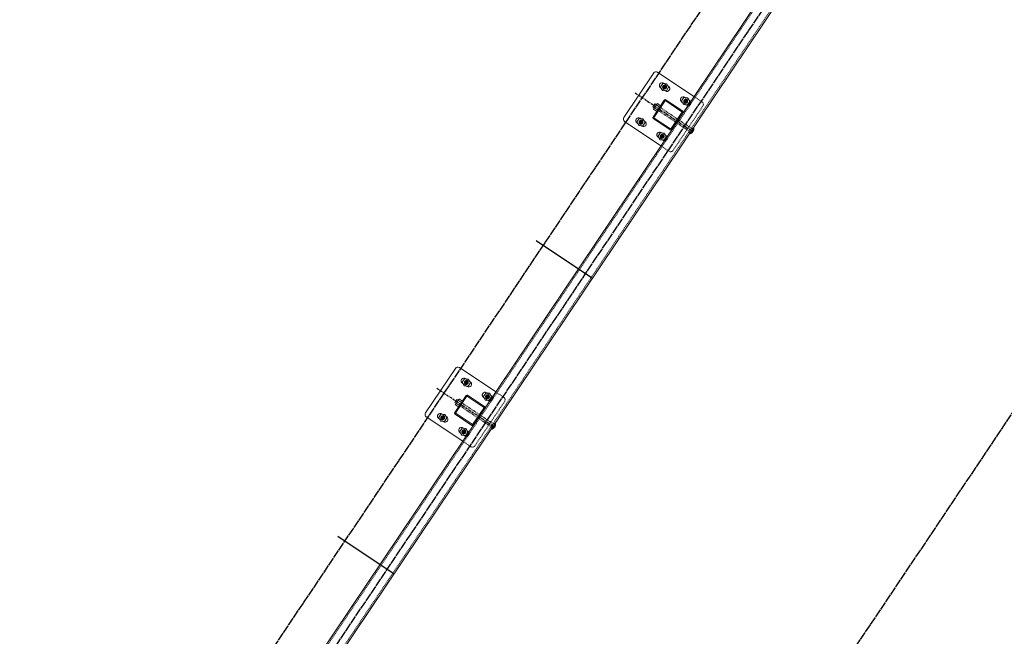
# Model space of a CAD drawing. Header units: inches. Extents: x 26089988 to 26091477, y 7484334 to 7485711.
# Tile 6 of 35: x 26090023 to 26090198, y 7484965 to 7485074. Entities that reach past the tile are written whole.
import ezdxf

# ---------------------------------------------------------------- set-up
doc = ezdxf.new("R2010")
doc.units = ezdxf.units.IN
doc.header["$MEASUREMENT"] = 0
for name, pattern in [('bcenterline', [0.5, 0.375, -0.03125, 0.0625, -0.03125]), ('bhiddenpr', [0.1875, 0.125, -0.0625]), ('brebarpr', [1.5625, 1.5, -0.0625]), ('DGN Style 2', [0.017105, 0.010263, -0.006842])]:
    doc.linetypes.add(name, pattern=pattern)
for name, color, linetype in [('BR_P_Rail_Centerline', 2, 'bcenterline'), ('BR_P_Rail_Hidden', 230, 'bhiddenpr'), ('BR_P_Rail_Object', 230, 'Continuous'), ('BR_P_Rail_Reinforcing', 30, 'brebarpr')]:
    doc.layers.add(name, color=color, linetype=linetype)

msp = doc.modelspace()

# ---------------------------------------------------------------- hatches: boundary and pattern name
at = {"layer": 'BR_P_Rail_Object', "lineweight": 0}
h = msp.add_hatch(color=151, dxfattribs=at)
edge = h.paths.add_edge_path()
edge.add_arc((26090137.59, 7485062.04), 0.438, 236.1527, 596.1527, ccw=False)
h = msp.add_hatch(color=151, dxfattribs=at)
edge = h.paths.add_edge_path()
edge.add_arc((26090141.33, 7485059.53), 0.438, 236.1527, 596.1527, ccw=False)
h = msp.add_hatch(color=151, dxfattribs=at)
edge = h.paths.add_edge_path()
edge.add_arc((26090133.41, 7485055.81), 0.438, 236.1527, 596.1527, ccw=False)
h = msp.add_hatch(color=151, dxfattribs=at)
edge = h.paths.add_edge_path()
edge.add_arc((26090137.15, 7485053.3), 0.438, 236.1527, 596.1527, ccw=False)
h = msp.add_hatch(color=151, dxfattribs=at)
edge = h.paths.add_edge_path()
edge.add_arc((26090102.5, 7485009.71), 0.438, 236.1527, 596.1527, ccw=False)
h = msp.add_hatch(color=151, dxfattribs=at)
edge = h.paths.add_edge_path()
edge.add_arc((26090106.24, 7485007.21), 0.438, 236.1527, 596.1527, ccw=False)
h = msp.add_hatch(color=151, dxfattribs=at)
edge = h.paths.add_edge_path()
edge.add_arc((26090098.32, 7485003.48), 0.438, 236.1527, 596.1527, ccw=False)
h = msp.add_hatch(color=151, dxfattribs=at)
edge = h.paths.add_edge_path()
edge.add_arc((26090102.06, 7485000.98), 0.438, 236.1527, 596.1527, ccw=False)

# ---------------------------------------------------------------- linework, layer by layer
at = {"layer": 'BR_P_Rail_Centerline'}
for p, q in [((26090132.39, 7485061.01), (26090142.35, 7485054.33)), ((26090097.3, 7485008.69), (26090107.26, 7485002))]:
    msp.add_line(p, q, dxfattribs=at)
at = {"layer": 'BR_P_Rail_Hidden', "color": 1, "linetype": 'DGN Style 2', "lineweight": 0}
for p, q in [((26090461.8, 7485535.59), (26090028.87, 7484890.05)), ((26090463.87, 7485534.2), (26090030.95, 7484888.66)), ((26090137.63, 7485061.41), (26090137, 7485061.83)), ((26090138.18, 7485062.24), (26090137.55, 7485062.66)), ((26090141.92, 7485059.73), (26090141.29, 7485060.16)), ((26090144.24, 7485059.38), (26090142.79, 7485060.36)), ((26090139.08, 7485050.8), (26090144.38, 7485058.69)), ((26090141.36, 7485058.9), (26090140.73, 7485059.33)), ((26090134.01, 7485056.01), (26090133.38, 7485056.43)), ((26090133.45, 7485055.18), (26090132.82, 7485055.6)), ((26090137.19, 7485052.67), (26090136.56, 7485053.1)), ((26090137.74, 7485053.51), (26090137.11, 7485053.93)), ((26090138.39, 7485050.66), (26090136.94, 7485051.64)), ((26090102.54, 7485009.09), (26090101.91, 7485009.51)), ((26090103.09, 7485009.92), (26090102.46, 7485010.34)), ((26090106.83, 7485007.41), (26090106.2, 7485007.83)), ((26090109.15, 7485007.06), (26090107.7, 7485008.04)), ((26090103.99, 7484998.48), (26090109.29, 7485006.37)), ((26090106.27, 7485006.58), (26090105.64, 7485007)), ((26090098.92, 7485003.69), (26090098.29, 7485004.11)), ((26090098.36, 7485002.86), (26090097.73, 7485003.28)), ((26090102.1, 7485000.35), (26090101.47, 7485000.77)), ((26090102.65, 7485001.18), (26090102.02, 7485001.6)), ((26090103.3, 7484998.34), (26090101.85, 7484999.31))]:
    msp.add_line(p, q, dxfattribs=at)
at = {"layer": 'BR_P_Rail_Hidden', "color": 1, "linetype": 'DGN Style 2'}
for p, q in [((26090142.35, 7485054.71), (26090136.71, 7485058.49)), ((26090142, 7485054.19), (26090136.37, 7485057.97)), ((26090141.91, 7485054.06), (26090142.43, 7485054.84)), ((26090142.61, 7485054.72), (26090142.43, 7485054.84)), ((26090142.09, 7485053.94), (26090141.91, 7485054.06)), ((26090107.26, 7485002.39), (26090101.62, 7485006.16)), ((26090106.91, 7485001.87), (26090101.28, 7485005.64)), ((26090106.82, 7485001.74), (26090107.34, 7485002.51)), ((26090107.52, 7485002.39), (26090107.34, 7485002.51)), ((26090107, 7485001.61), (26090106.82, 7485001.74))]:
    msp.add_line(p, q, dxfattribs=at)
at = {"layer": 'BR_P_Rail_Hidden', "color": 1, "linetype": 'DGN Style 2', "lineweight": 0, "extrusion": (0, 0, -1)}
for centre in [(-26090143.96, 7485058.97), (-26090108.87, 7485006.65)]:
    msp.add_arc(centre, 0.5, 123.8473, 213.8473, dxfattribs=at)
at = {"layer": 'BR_P_Rail_Hidden', "color": 1, "linetype": 'DGN Style 2', "lineweight": 0}
for centre in [(26090138.67, 7485051.08), (26090103.58, 7484998.76)]:
    msp.add_arc(centre, 0.5, 236.1527, 326.1527, dxfattribs=at)
at = {"layer": 'BR_P_Rail_Object', "color": 2, "lineweight": 13}
for p, q in [((26090028.66, 7484890.19), (26090461.59, 7485535.73)), ((26090464.08, 7485534.06), (26090031.15, 7484888.52))]:
    msp.add_line(p, q, dxfattribs=at)
at = {"layer": 'BR_P_Rail_Object', "color": 5, "lineweight": 13}
for p, q in [((26090130.36, 7485056.65), (26090135.66, 7485064.54)), ((26090142.79, 7485060.36), (26090136.35, 7485064.67)), ((26090136.94, 7485051.64), (26090130.5, 7485055.95)), ((26090095.27, 7485004.32), (26090100.57, 7485012.21)), ((26090107.7, 7485008.04), (26090101.26, 7485012.35)), ((26090101.85, 7484999.31), (26090095.41, 7485003.63))]:
    msp.add_line(p, q, dxfattribs=at)
at = {"layer": 'BR_P_Rail_Object', "color": 5, "lineweight": 0}
for p, q in [((26090137, 7485061.83), (26090136.9, 7485061.9)), ((26090137.55, 7485062.66), (26090137.45, 7485062.73)), ((26090138.28, 7485062.17), (26090138.18, 7485062.24)), ((26090137.73, 7485061.34), (26090137.63, 7485061.41)), ((26090141.29, 7485060.16), (26090141.19, 7485060.22)), ((26090135.54, 7485056.73), (26090137.54, 7485059.72)), ((26090135.73, 7485056.7), (26090137.64, 7485059.56)), ((26090140.65, 7485057.67), (26090137.79, 7485059.59)), ((26090140.81, 7485057.77), (26090137.82, 7485059.78)), ((26090140.73, 7485059.33), (26090140.63, 7485059.39)), ((26090141.46, 7485058.84), (26090141.36, 7485058.9)), ((26090142.02, 7485059.67), (26090141.92, 7485059.73)), ((26090133.38, 7485056.43), (26090133.28, 7485056.5)), ((26090138.58, 7485054.45), (26090135.59, 7485056.45)), ((26090138.61, 7485054.64), (26090135.76, 7485056.55)), ((26090138.76, 7485054.67), (26090140.67, 7485057.52)), ((26090138.86, 7485054.5), (26090140.86, 7485057.49)), ((26090132.82, 7485055.6), (26090132.72, 7485055.67)), ((26090133.55, 7485055.11), (26090133.45, 7485055.18)), ((26090134.11, 7485055.94), (26090134.01, 7485056.01)), ((26090136.56, 7485053.1), (26090136.46, 7485053.16)), ((26090137.11, 7485053.93), (26090137.01, 7485053.99)), ((26090137.84, 7485053.44), (26090137.74, 7485053.51)), ((26090137.29, 7485052.61), (26090137.19, 7485052.67)), ((26090101.91, 7485009.51), (26090101.81, 7485009.58)), ((26090102.46, 7485010.34), (26090102.36, 7485010.41)), ((26090103.19, 7485009.85), (26090103.09, 7485009.92)), ((26090102.64, 7485009.02), (26090102.54, 7485009.09)), ((26090106.2, 7485007.83), (26090106.1, 7485007.9)), ((26090100.45, 7485004.41), (26090102.45, 7485007.4)), ((26090100.64, 7485004.38), (26090102.55, 7485007.23)), ((26090105.56, 7485005.35), (26090102.7, 7485007.26)), ((26090105.72, 7485005.45), (26090102.73, 7485007.45)), ((26090105.64, 7485007), (26090105.54, 7485007.07)), ((26090106.37, 7485006.51), (26090106.27, 7485006.58)), ((26090106.93, 7485007.34), (26090106.83, 7485007.41)), ((26090098.29, 7485004.11), (26090098.19, 7485004.18)), ((26090103.49, 7485002.13), (26090100.5, 7485004.13)), ((26090103.52, 7485002.31), (26090100.67, 7485004.23)), ((26090103.67, 7485002.34), (26090105.58, 7485005.2)), ((26090103.77, 7485002.18), (26090105.77, 7485005.17)), ((26090097.73, 7485003.28), (26090097.63, 7485003.35)), ((26090098.46, 7485002.79), (26090098.36, 7485002.86)), ((26090099.02, 7485003.62), (26090098.92, 7485003.69)), ((26090101.47, 7485000.77), (26090101.37, 7485000.84)), ((26090102.02, 7485001.6), (26090101.92, 7485001.67)), ((26090102.75, 7485001.11), (26090102.65, 7485001.18)), ((26090102.2, 7485000.28), (26090102.1, 7485000.35))]:
    msp.add_line(p, q, dxfattribs=at)
at = {"layer": 'BR_P_Rail_Object', "color": 151, "lineweight": 13}
for p, q in [((26090135.53, 7485058.52), (26090135.88, 7485059.04)), ((26090135.79, 7485058.35), (26090135.53, 7485058.52)), ((26090135.65, 7485058.13), (26090135.76, 7485058.3)), ((26090135.82, 7485058.39), (26090135.76, 7485058.3)), ((26090135.82, 7485058.39), (26090136.11, 7485058.82)), ((26090135.84, 7485058.32), (26090136.37, 7485057.97)), ((26090136.14, 7485058.87), (26090135.88, 7485059.04)), ((26090136.17, 7485058.91), (26090136.11, 7485058.82)), ((26090136.17, 7485058.91), (26090136.29, 7485059.08)), ((26090136.19, 7485058.84), (26090136.71, 7485058.49)), ((26090136.89, 7485058.74), (26090136.36, 7485059.1)), ((26090136.19, 7485057.71), (26090135.66, 7485058.06)), ((26090100.44, 7485006.2), (26090100.79, 7485006.72)), ((26090100.7, 7485006.03), (26090100.44, 7485006.2)), ((26090100.56, 7485005.81), (26090100.67, 7485005.98)), ((26090100.73, 7485006.07), (26090100.67, 7485005.98)), ((26090100.73, 7485006.07), (26090101.02, 7485006.5)), ((26090100.75, 7485006), (26090101.28, 7485005.64)), ((26090101.05, 7485006.55), (26090100.79, 7485006.72)), ((26090101.08, 7485006.59), (26090101.02, 7485006.5)), ((26090101.08, 7485006.59), (26090101.2, 7485006.76)), ((26090101.1, 7485006.52), (26090101.62, 7485006.16)), ((26090101.8, 7485006.42), (26090101.27, 7485006.77)), ((26090101.1, 7485005.38), (26090100.57, 7485005.74))]:
    msp.add_line(p, q, dxfattribs=at)
at = {"layer": 'BR_P_Rail_Object', "color": 151, "linetype": 'Continuous', "lineweight": 13}
for p, q in [((26090142.77, 7485054.65), (26090142.54, 7485054.6)), ((26090142.77, 7485054.66), (26090142.55, 7485054.62)), ((26090142.77, 7485054.67), (26090142.56, 7485054.63)), ((26090142.77, 7485054.69), (26090142.57, 7485054.65)), ((26090142.57, 7485054.65), (26090142.65, 7485054.22)), ((26090142.77, 7485054.7), (26090142.58, 7485054.66)), ((26090142.58, 7485054.67), (26090142.66, 7485054.24)), ((26090142.77, 7485054.71), (26090142.59, 7485054.68)), ((26090142.59, 7485054.68), (26090142.67, 7485054.26)), ((26090142.76, 7485054.73), (26090142.6, 7485054.7)), ((26090142.6, 7485054.7), (26090142.68, 7485054.28)), ((26090142.76, 7485054.74), (26090142.61, 7485054.71)), ((26090142.61, 7485054.71), (26090142.69, 7485054.3)), ((26090142.76, 7485054.75), (26090142.62, 7485054.73)), ((26090142.62, 7485054.73), (26090142.7, 7485054.32)), ((26090142.76, 7485054.77), (26090142.63, 7485054.74)), ((26090142.63, 7485054.75), (26090142.71, 7485054.35)), ((26090142.76, 7485054.78), (26090142.64, 7485054.76)), ((26090142.64, 7485054.76), (26090142.72, 7485054.37)), ((26090142.76, 7485054.79), (26090142.65, 7485054.77)), ((26090142.65, 7485054.78), (26090142.73, 7485054.4)), ((26090142.76, 7485054.81), (26090142.66, 7485054.79)), ((26090142.66, 7485054.79), (26090142.74, 7485054.43)), ((26090142.75, 7485054.82), (26090142.67, 7485054.8)), ((26090142.75, 7485054.83), (26090142.68, 7485054.82)), ((26090142.68, 7485054.81), (26090142.74, 7485054.46)), ((26090142.75, 7485054.85), (26090142.69, 7485054.84)), ((26090142.69, 7485054.82), (26090142.75, 7485054.49)), ((26090142.75, 7485054.86), (26090142.7, 7485054.85)), ((26090142.7, 7485054.84), (26090142.76, 7485054.53)), ((26090142.71, 7485054.85), (26090142.76, 7485054.57)), ((26090142.74, 7485054.87), (26090142.72, 7485054.87)), ((26090142.72, 7485054.87), (26090142.77, 7485054.62)), ((26090142.74, 7485054.89), (26090142.73, 7485054.88)), ((26090142.73, 7485054.89), (26090142.77, 7485054.69)), ((26090142.09, 7485053.78), (26090141.97, 7485053.76)), ((26090141.97, 7485053.76), (26090141.97, 7485053.76)), ((26090142.19, 7485053.81), (26090141.98, 7485053.77)), ((26090141.98, 7485053.77), (26090141.99, 7485053.76)), ((26090142.25, 7485053.84), (26090141.99, 7485053.79)), ((26090141.99, 7485053.79), (26090142, 7485053.76)), ((26090142.29, 7485053.86), (26090142, 7485053.8)), ((26090142, 7485053.81), (26090142.01, 7485053.76)), ((26090142.33, 7485053.88), (26090142.01, 7485053.82)), ((26090142.01, 7485053.82), (26090142.02, 7485053.76)), ((26090142.36, 7485053.9), (26090142.02, 7485053.83)), ((26090142.02, 7485053.84), (26090142.04, 7485053.77)), ((26090142.39, 7485053.92), (26090142.03, 7485053.85)), ((26090142.03, 7485053.85), (26090142.05, 7485053.77)), ((26090142.41, 7485053.94), (26090142.04, 7485053.87)), ((26090142.43, 7485053.96), (26090142.05, 7485053.88)), ((26090142.05, 7485053.87), (26090142.06, 7485053.77)), ((26090142.45, 7485053.97), (26090142.06, 7485053.9)), ((26090142.06, 7485053.88), (26090142.08, 7485053.78)), ((26090142.47, 7485053.99), (26090142.07, 7485053.91)), ((26090142.07, 7485053.9), (26090142.09, 7485053.78)), ((26090142.08, 7485053.92), (26090142.1, 7485053.78)), ((26090142.49, 7485054.01), (26090142.09, 7485053.93)), ((26090142.09, 7485053.93), (26090142.12, 7485053.79)), ((26090142.51, 7485054.02), (26090142.1, 7485053.94)), ((26090142.1, 7485053.95), (26090142.13, 7485053.79)), ((26090142.52, 7485054.04), (26090142.11, 7485053.96)), ((26090142.11, 7485053.96), (26090142.14, 7485053.79)), ((26090142.54, 7485054.06), (26090142.12, 7485053.97)), ((26090142.12, 7485053.98), (26090142.15, 7485053.8)), ((26090142.55, 7485054.07), (26090142.13, 7485053.99)), ((26090142.13, 7485053.99), (26090142.17, 7485053.8)), ((26090142.57, 7485054.09), (26090142.14, 7485054.01)), ((26090142.14, 7485054.01), (26090142.18, 7485053.81)), ((26090142.58, 7485054.11), (26090142.15, 7485054.02)), ((26090142.15, 7485054.02), (26090142.19, 7485053.81)), ((26090142.59, 7485054.12), (26090142.16, 7485054.04)), ((26090142.16, 7485054.04), (26090142.2, 7485053.82)), ((26090142.6, 7485054.14), (26090142.17, 7485054.05)), ((26090142.17, 7485054.06), (26090142.22, 7485053.82)), ((26090142.61, 7485054.15), (26090142.18, 7485054.07)), ((26090142.18, 7485054.07), (26090142.23, 7485053.83)), ((26090142.62, 7485054.17), (26090142.19, 7485054.08)), ((26090142.19, 7485054.09), (26090142.24, 7485053.83)), ((26090142.63, 7485054.19), (26090142.2, 7485054.1)), ((26090142.2, 7485054.1), (26090142.25, 7485053.84)), ((26090142.64, 7485054.2), (26090142.21, 7485054.12)), ((26090142.21, 7485054.12), (26090142.27, 7485053.85)), ((26090142.65, 7485054.22), (26090142.22, 7485054.13)), ((26090142.22, 7485054.13), (26090142.28, 7485053.85)), ((26090142.66, 7485054.23), (26090142.23, 7485054.15)), ((26090142.23, 7485054.15), (26090142.29, 7485053.86)), ((26090142.67, 7485054.25), (26090142.24, 7485054.16)), ((26090142.24, 7485054.17), (26090142.3, 7485053.87)), ((26090142.67, 7485054.26), (26090142.25, 7485054.18)), ((26090142.68, 7485054.28), (26090142.26, 7485054.19)), ((26090142.26, 7485054.18), (26090142.32, 7485053.87)), ((26090142.69, 7485054.29), (26090142.27, 7485054.21)), ((26090142.27, 7485054.2), (26090142.33, 7485053.88)), ((26090142.7, 7485054.31), (26090142.28, 7485054.23)), ((26090142.28, 7485054.21), (26090142.34, 7485053.89)), ((26090142.29, 7485054.23), (26090142.35, 7485053.9)), ((26090142.7, 7485054.32), (26090142.3, 7485054.24)), ((26090142.3, 7485054.24), (26090142.36, 7485053.9)), ((26090142.71, 7485054.34), (26090142.31, 7485054.26)), ((26090142.31, 7485054.26), (26090142.38, 7485053.91)), ((26090142.71, 7485054.35), (26090142.32, 7485054.27)), ((26090142.32, 7485054.28), (26090142.39, 7485053.92)), ((26090142.72, 7485054.37), (26090142.33, 7485054.29)), ((26090142.33, 7485054.29), (26090142.4, 7485053.93)), ((26090142.72, 7485054.38), (26090142.34, 7485054.3)), ((26090142.34, 7485054.31), (26090142.41, 7485053.94)), ((26090142.73, 7485054.39), (26090142.35, 7485054.32)), ((26090142.35, 7485054.32), (26090142.42, 7485053.95)), ((26090142.73, 7485054.41), (26090142.36, 7485054.34)), ((26090142.36, 7485054.34), (26090142.44, 7485053.96)), ((26090142.74, 7485054.42), (26090142.37, 7485054.35)), ((26090142.37, 7485054.35), (26090142.45, 7485053.97)), ((26090142.74, 7485054.44), (26090142.38, 7485054.37)), ((26090142.38, 7485054.37), (26090142.46, 7485053.98)), ((26090142.74, 7485054.45), (26090142.39, 7485054.38)), ((26090142.39, 7485054.38), (26090142.47, 7485053.99)), ((26090142.75, 7485054.47), (26090142.4, 7485054.4)), ((26090142.4, 7485054.4), (26090142.48, 7485054)), ((26090142.75, 7485054.48), (26090142.41, 7485054.41)), ((26090142.41, 7485054.42), (26090142.49, 7485054.01)), ((26090142.75, 7485054.49), (26090142.42, 7485054.43)), ((26090142.42, 7485054.43), (26090142.5, 7485054.02)), ((26090142.75, 7485054.51), (26090142.43, 7485054.44)), ((26090142.43, 7485054.45), (26090142.52, 7485054.03)), ((26090142.76, 7485054.52), (26090142.44, 7485054.46)), ((26090142.44, 7485054.46), (26090142.53, 7485054.04)), ((26090142.76, 7485054.54), (26090142.45, 7485054.48)), ((26090142.45, 7485054.48), (26090142.54, 7485054.06)), ((26090142.76, 7485054.55), (26090142.46, 7485054.49)), ((26090142.76, 7485054.56), (26090142.47, 7485054.51)), ((26090142.47, 7485054.49), (26090142.55, 7485054.07)), ((26090142.76, 7485054.58), (26090142.48, 7485054.52)), ((26090142.48, 7485054.51), (26090142.56, 7485054.08)), ((26090142.76, 7485054.59), (26090142.49, 7485054.54)), ((26090142.49, 7485054.53), (26090142.57, 7485054.1)), ((26090142.5, 7485054.54), (26090142.58, 7485054.11)), ((26090142.77, 7485054.61), (26090142.51, 7485054.55)), ((26090142.51, 7485054.56), (26090142.59, 7485054.12)), ((26090142.77, 7485054.62), (26090142.52, 7485054.57)), ((26090142.52, 7485054.57), (26090142.6, 7485054.14)), ((26090142.77, 7485054.63), (26090142.53, 7485054.59)), ((26090142.53, 7485054.59), (26090142.61, 7485054.15)), ((26090142.54, 7485054.6), (26090142.62, 7485054.17)), ((26090142.55, 7485054.62), (26090142.63, 7485054.19)), ((26090142.56, 7485054.64), (26090142.64, 7485054.2)), ((26090107.68, 7485002.36), (26090107.48, 7485002.33)), ((26090107.68, 7485002.38), (26090107.49, 7485002.34)), ((26090107.68, 7485002.39), (26090107.5, 7485002.36)), ((26090107.5, 7485002.36), (26090107.58, 7485001.94)), ((26090107.67, 7485002.4), (26090107.51, 7485002.37)), ((26090107.51, 7485002.37), (26090107.59, 7485001.96)), ((26090107.67, 7485002.42), (26090107.52, 7485002.39)), ((26090107.52, 7485002.39), (26090107.6, 7485001.98)), ((26090107.67, 7485002.43), (26090107.53, 7485002.4)), ((26090107.53, 7485002.41), (26090107.61, 7485002)), ((26090107.67, 7485002.44), (26090107.54, 7485002.42)), ((26090107.54, 7485002.42), (26090107.62, 7485002.02)), ((26090107.67, 7485002.46), (26090107.55, 7485002.43)), ((26090107.55, 7485002.44), (26090107.63, 7485002.05)), ((26090107.67, 7485002.47), (26090107.56, 7485002.45)), ((26090107.56, 7485002.45), (26090107.64, 7485002.08)), ((26090107.67, 7485002.48), (26090107.57, 7485002.47)), ((26090107.57, 7485002.47), (26090107.65, 7485002.1)), ((26090107.66, 7485002.5), (26090107.58, 7485002.48)), ((26090107.66, 7485002.51), (26090107.59, 7485002.5)), ((26090107.59, 7485002.48), (26090107.65, 7485002.14)), ((26090107.66, 7485002.52), (26090107.6, 7485002.51)), ((26090107.6, 7485002.5), (26090107.66, 7485002.17)), ((26090107.61, 7485002.52), (26090107.67, 7485002.21)), ((26090107.66, 7485002.54), (26090107.62, 7485002.53)), ((26090107.62, 7485002.53), (26090107.67, 7485002.25)), ((26090107.65, 7485002.55), (26090107.63, 7485002.54)), ((26090107.63, 7485002.55), (26090107.68, 7485002.3)), ((26090107.65, 7485002.56), (26090107.64, 7485002.56)), ((26090107.64, 7485002.56), (26090107.68, 7485002.37)), ((26090107, 7485001.46), (26090106.88, 7485001.43)), ((26090106.88, 7485001.44), (26090106.88, 7485001.43)), ((26090107.1, 7485001.49), (26090106.89, 7485001.45)), ((26090106.89, 7485001.45), (26090106.9, 7485001.43)), ((26090107.16, 7485001.51), (26090106.9, 7485001.46)), ((26090106.9, 7485001.47), (26090106.91, 7485001.44)), ((26090107.2, 7485001.54), (26090106.91, 7485001.48)), ((26090106.91, 7485001.48), (26090106.92, 7485001.44)), ((26090107.24, 7485001.56), (26090106.92, 7485001.5)), ((26090106.92, 7485001.5), (26090106.93, 7485001.44)), ((26090107.27, 7485001.58), (26090106.93, 7485001.51)), ((26090106.93, 7485001.51), (26090106.95, 7485001.44)), ((26090107.3, 7485001.6), (26090106.94, 7485001.53)), ((26090106.94, 7485001.53), (26090106.96, 7485001.45)), ((26090107.32, 7485001.61), (26090106.95, 7485001.54)), ((26090107.34, 7485001.63), (26090106.96, 7485001.56)), ((26090106.96, 7485001.54), (26090106.97, 7485001.45)), ((26090107.36, 7485001.65), (26090106.97, 7485001.57)), ((26090106.97, 7485001.56), (26090106.99, 7485001.45)), ((26090107.38, 7485001.67), (26090106.98, 7485001.59)), ((26090106.98, 7485001.58), (26090107, 7485001.46)), ((26090106.99, 7485001.59), (26090107.01, 7485001.46)), ((26090107.4, 7485001.68), (26090107, 7485001.6)), ((26090107, 7485001.61), (26090107.03, 7485001.46)), ((26090107.42, 7485001.7), (26090107.01, 7485001.62)), ((26090107.01, 7485001.62), (26090107.04, 7485001.47)), ((26090107.43, 7485001.72), (26090107.02, 7485001.64)), ((26090107.02, 7485001.64), (26090107.05, 7485001.47)), ((26090107.45, 7485001.74), (26090107.03, 7485001.65)), ((26090107.03, 7485001.65), (26090107.06, 7485001.48)), ((26090107.46, 7485001.75), (26090107.04, 7485001.67)), ((26090107.04, 7485001.67), (26090107.08, 7485001.48)), ((26090107.48, 7485001.77), (26090107.05, 7485001.68)), ((26090107.05, 7485001.69), (26090107.09, 7485001.49)), ((26090107.49, 7485001.78), (26090107.06, 7485001.7)), ((26090107.06, 7485001.7), (26090107.1, 7485001.49)), ((26090107.5, 7485001.8), (26090107.07, 7485001.71)), ((26090107.07, 7485001.72), (26090107.11, 7485001.5)), ((26090107.51, 7485001.82), (26090107.08, 7485001.73)), ((26090107.08, 7485001.73), (26090107.13, 7485001.5)), ((26090107.52, 7485001.83), (26090107.09, 7485001.75)), ((26090107.09, 7485001.75), (26090107.14, 7485001.51)), ((26090107.53, 7485001.85), (26090107.1, 7485001.76)), ((26090107.1, 7485001.76), (26090107.15, 7485001.51)), ((26090107.54, 7485001.86), (26090107.11, 7485001.78)), ((26090107.11, 7485001.78), (26090107.16, 7485001.52)), ((26090107.55, 7485001.88), (26090107.12, 7485001.79)), ((26090107.12, 7485001.8), (26090107.18, 7485001.52)), ((26090107.56, 7485001.89), (26090107.13, 7485001.81)), ((26090107.13, 7485001.81), (26090107.19, 7485001.53)), ((26090107.57, 7485001.91), (26090107.14, 7485001.82)), ((26090107.14, 7485001.83), (26090107.2, 7485001.54)), ((26090107.58, 7485001.92), (26090107.15, 7485001.84)), ((26090107.15, 7485001.84), (26090107.21, 7485001.54)), ((26090107.59, 7485001.94), (26090107.16, 7485001.86)), ((26090107.59, 7485001.95), (26090107.17, 7485001.87)), ((26090107.17, 7485001.86), (26090107.23, 7485001.55)), ((26090107.6, 7485001.97), (26090107.18, 7485001.89)), ((26090107.18, 7485001.87), (26090107.24, 7485001.56)), ((26090107.61, 7485001.98), (26090107.19, 7485001.9)), ((26090107.19, 7485001.89), (26090107.25, 7485001.57)), ((26090107.2, 7485001.91), (26090107.26, 7485001.57)), ((26090107.61, 7485002), (26090107.21, 7485001.92)), ((26090107.21, 7485001.92), (26090107.27, 7485001.58)), ((26090107.62, 7485002.01), (26090107.22, 7485001.93)), ((26090107.22, 7485001.94), (26090107.29, 7485001.59)), ((26090107.62, 7485002.03), (26090107.23, 7485001.95)), ((26090107.23, 7485001.95), (26090107.3, 7485001.6)), ((26090107.63, 7485002.04), (26090107.24, 7485001.96)), ((26090107.24, 7485001.97), (26090107.31, 7485001.61)), ((26090107.63, 7485002.06), (26090107.25, 7485001.98)), ((26090107.25, 7485001.98), (26090107.32, 7485001.62)), ((26090107.64, 7485002.07), (26090107.26, 7485002)), ((26090107.26, 7485002), (26090107.33, 7485001.62)), ((26090107.64, 7485002.09), (26090107.27, 7485002.01)), ((26090107.27, 7485002.01), (26090107.35, 7485001.63)), ((26090107.65, 7485002.1), (26090107.28, 7485002.03)), ((26090107.28, 7485002.03), (26090107.36, 7485001.64)), ((26090107.65, 7485002.11), (26090107.29, 7485002.04)), ((26090107.29, 7485002.05), (26090107.37, 7485001.65)), ((26090107.65, 7485002.13), (26090107.3, 7485002.06)), ((26090107.3, 7485002.06), (26090107.38, 7485001.66)), ((26090107.66, 7485002.14), (26090107.31, 7485002.07)), ((26090107.31, 7485002.08), (26090107.39, 7485001.68)), ((26090107.66, 7485002.16), (26090107.32, 7485002.09)), ((26090107.32, 7485002.09), (26090107.4, 7485001.69)), ((26090107.66, 7485002.17), (26090107.33, 7485002.11)), ((26090107.33, 7485002.11), (26090107.41, 7485001.7)), ((26090107.66, 7485002.19), (26090107.34, 7485002.12)), ((26090107.34, 7485002.12), (26090107.43, 7485001.71)), ((26090107.67, 7485002.2), (26090107.35, 7485002.14)), ((26090107.35, 7485002.14), (26090107.44, 7485001.72)), ((26090107.67, 7485002.21), (26090107.36, 7485002.15)), ((26090107.36, 7485002.16), (26090107.45, 7485001.73)), ((26090107.67, 7485002.23), (26090107.37, 7485002.17)), ((26090107.67, 7485002.24), (26090107.38, 7485002.18)), ((26090107.38, 7485002.17), (26090107.46, 7485001.75)), ((26090107.67, 7485002.25), (26090107.39, 7485002.2)), ((26090107.39, 7485002.19), (26090107.47, 7485001.76)), ((26090107.4, 7485002.2), (26090107.48, 7485001.77)), ((26090107.67, 7485002.27), (26090107.41, 7485002.22)), ((26090107.41, 7485002.22), (26090107.49, 7485001.79)), ((26090107.68, 7485002.28), (26090107.42, 7485002.23)), ((26090107.42, 7485002.23), (26090107.5, 7485001.8)), ((26090107.68, 7485002.3), (26090107.43, 7485002.25)), ((26090107.43, 7485002.25), (26090107.51, 7485001.82)), ((26090107.68, 7485002.31), (26090107.44, 7485002.26)), ((26090107.44, 7485002.27), (26090107.52, 7485001.83)), ((26090107.68, 7485002.32), (26090107.45, 7485002.28)), ((26090107.45, 7485002.28), (26090107.53, 7485001.85)), ((26090107.68, 7485002.34), (26090107.46, 7485002.29)), ((26090107.46, 7485002.3), (26090107.54, 7485001.86)), ((26090107.68, 7485002.35), (26090107.47, 7485002.31)), ((26090107.47, 7485002.31), (26090107.55, 7485001.88)), ((26090107.48, 7485002.33), (26090107.56, 7485001.9)), ((26090107.49, 7485002.34), (26090107.57, 7485001.92))]:
    msp.add_line(p, q, dxfattribs=at)
at = {"layer": 'BR_P_Rail_Object'}
for p, q in [((26090114.84, 7485034.85), (26090124.81, 7485028.17)), ((26090079.75, 7484982.53), (26090089.72, 7484975.84))]:
    msp.add_line(p, q, dxfattribs=at)
at = {"layer": 'BR_P_Rail_Object', "color": 151, "linetype": 'Continuous', "lineweight": 0, "flags": 128}
for points in [[(26090138.31, 7485061.99), (26090137.99, 7485062.63), (26090137.27, 7485062.68), (26090136.87, 7485062.08), (26090137.19, 7485061.44), (26090137.91, 7485061.39), (26090138.31, 7485061.99)], [(26090142.04, 7485059.48), (26090141.73, 7485060.13), (26090141.01, 7485060.18), (26090140.61, 7485059.58), (26090140.93, 7485058.93), (26090141.64, 7485058.88), (26090142.04, 7485059.48)], [(26090134.13, 7485055.76), (26090133.81, 7485056.4), (26090133.1, 7485056.45), (26090132.7, 7485055.86), (26090133.01, 7485055.21), (26090133.73, 7485055.16), (26090134.13, 7485055.76)], [(26090137.87, 7485053.25), (26090137.55, 7485053.9), (26090136.83, 7485053.95), (26090136.43, 7485053.35), (26090136.75, 7485052.7), (26090137.47, 7485052.66), (26090137.87, 7485053.25)], [(26090103.22, 7485009.67), (26090102.9, 7485010.31), (26090102.18, 7485010.36), (26090101.78, 7485009.76), (26090102.1, 7485009.12), (26090102.82, 7485009.07), (26090103.22, 7485009.67)], [(26090106.95, 7485007.16), (26090106.64, 7485007.8), (26090105.92, 7485007.85), (26090105.52, 7485007.26), (26090105.84, 7485006.61), (26090106.55, 7485006.56), (26090106.95, 7485007.16)], [(26090099.04, 7485003.44), (26090098.72, 7485004.08), (26090098.01, 7485004.13), (26090097.61, 7485003.53), (26090097.92, 7485002.89), (26090098.64, 7485002.84), (26090099.04, 7485003.44)], [(26090102.78, 7485000.93), (26090102.46, 7485001.57), (26090101.74, 7485001.62), (26090101.34, 7485001.03), (26090101.66, 7485000.38), (26090102.38, 7485000.33), (26090102.78, 7485000.93)]]:
    msp.add_lwpolyline(points, close=True, dxfattribs=at)
at = {"layer": 'BR_P_Rail_Object', "color": 151, "linetype": 'Continuous', "lineweight": 13, "flags": 128}
for points in [[(26090141.33, 7485059.53), (26090141.33, 7485059.53)], [(26090106.24, 7485007.21), (26090106.24, 7485007.21)]]:
    msp.add_lwpolyline(points, dxfattribs=at)
at = {"layer": 'BR_P_Rail_Object', "color": 5, "lineweight": 13}
for centre, start, end in [((26090136.07, 7485064.26), 56.1527, 146.1527), ((26090130.78, 7485056.37), 146.1527, 236.1527), ((26090100.98, 7485011.94), 56.1527, 146.1527), ((26090095.69, 7485004.05), 146.1527, 236.1527)]:
    msp.add_arc(centre, 0.5, start, end, dxfattribs=at)
at = {"layer": 'BR_P_Rail_Object', "color": 5, "lineweight": 0}
for centre, radius, start, end in [((26090137.17, 7485062.31), 0.5, 146.1527, 236.1527), ((26090140.91, 7485059.81), 0.5, 146.1527, 236.1527), ((26090137.71, 7485059.61), 0.2, 56.1527, 146.1527), ((26090140.59, 7485057.58), 0.107, 326.1527, 56.1527), ((26090140.7, 7485057.6), 0.2, 326.1527, 56.1527), ((26090133, 7485056.09), 0.5, 146.1527, 236.1527), ((26090136.73, 7485053.58), 0.5, 146.1527, 236.1527), ((26090138.69, 7485054.61), 0.2, 236.1527, 326.1527), ((26090102.08, 7485009.99), 0.5, 146.1527, 236.1527), ((26090105.82, 7485007.49), 0.5, 146.1527, 236.1527), ((26090102.62, 7485007.29), 0.2, 56.1527, 146.1527), ((26090105.5, 7485005.26), 0.107, 326.1527, 56.1527), ((26090105.61, 7485005.28), 0.2, 326.1527, 56.1527), ((26090097.91, 7485003.76), 0.5, 146.1527, 236.1527), ((26090101.64, 7485001.26), 0.5, 146.1527, 236.1527), ((26090103.6, 7485002.29), 0.2, 236.1527, 326.1527)]:
    msp.add_arc(centre, radius, start, end, dxfattribs=at)
at = {"layer": 'BR_P_Rail_Object', "color": 5, "lineweight": 0, "extrusion": (0, 0, -1)}
for centre, radius, start, end in [((-26090137.17, 7485062.31), 0.5, 33.8473, 123.8473), ((-26090138, 7485061.76), 0.5, 123.8473, 213.8473), ((-26090138, 7485061.76), 0.5, 213.8473, 303.8473), ((-26090140.91, 7485059.81), 0.5, 33.8473, 123.8473), ((-26090137.73, 7485059.5), 0.107, 33.8473, 123.8473), ((-26090141.74, 7485059.25), 0.5, 213.8473, 303.8473), ((-26090141.74, 7485059.25), 0.5, 123.8473, 213.8473), ((-26090133, 7485056.09), 0.5, 33.8473, 123.8473), ((-26090135.7, 7485056.62), 0.2, 303.8473, 33.8473), ((-26090135.81, 7485056.64), 0.107, 303.8473, 33.8473), ((-26090133.83, 7485055.53), 0.5, 213.8473, 303.8473), ((-26090133.83, 7485055.53), 0.5, 123.8473, 213.8473), ((-26090138.67, 7485054.73), 0.107, 213.8473, 303.8473), ((-26090136.73, 7485053.58), 0.5, 33.8473, 123.8473), ((-26090137.56, 7485053.02), 0.5, 123.8473, 213.8473), ((-26090137.56, 7485053.02), 0.5, 213.8473, 303.8473), ((-26090102.08, 7485009.99), 0.5, 33.8473, 123.8473), ((-26090102.92, 7485009.43), 0.5, 123.8473, 213.8473), ((-26090102.92, 7485009.43), 0.5, 213.8473, 303.8473), ((-26090105.82, 7485007.49), 0.5, 33.8473, 123.8473), ((-26090102.64, 7485007.17), 0.107, 33.8473, 123.8473), ((-26090106.65, 7485006.93), 0.5, 213.8473, 303.8473), ((-26090106.65, 7485006.93), 0.5, 123.8473, 213.8473), ((-26090097.91, 7485003.76), 0.5, 33.8473, 123.8473), ((-26090100.61, 7485004.3), 0.2, 303.8473, 33.8473), ((-26090100.72, 7485004.32), 0.107, 303.8473, 33.8473), ((-26090098.74, 7485003.21), 0.5, 213.8473, 303.8473), ((-26090098.74, 7485003.21), 0.5, 123.8473, 213.8473), ((-26090101.64, 7485001.26), 0.5, 33.8473, 123.8473), ((-26090102.48, 7485000.7), 0.5, 123.8473, 213.8473), ((-26090103.58, 7485002.4), 0.107, 213.8473, 303.8473), ((-26090102.48, 7485000.7), 0.5, 213.8473, 303.8473)]:
    msp.add_arc(centre, radius, start, end, dxfattribs=at)
at = {"layer": 'BR_P_Rail_Object', "color": 151, "lineweight": 13, "extrusion": (0, 0, -1)}
for centre, start, end in [((-26090135.69, 7485058.1), 303.8473, 33.8473), ((-26090135.87, 7485058.36), 303.8473, 33.8473), ((-26090136.22, 7485058.88), 303.8473, 33.8473), ((-26090136.33, 7485059.05), 33.8473, 123.8473), ((-26090100.78, 7485006.04), 303.8473, 33.8473), ((-26090101.13, 7485006.56), 303.8473, 33.8473), ((-26090101.24, 7485006.73), 33.8473, 123.8473), ((-26090100.6, 7485005.78), 303.8473, 33.8473)]:
    msp.add_arc(centre, 0.0533, start, end, dxfattribs=at)
at = {"layer": 'BR_P_Rail_Object', "color": 151, "lineweight": 13}
for centre in [(26090135.81, 7485058.28), (26090136.16, 7485058.79), (26090100.72, 7485005.95), (26090101.07, 7485006.47)]:
    msp.add_arc(centre, 0.0533, 56.1527, 146.1527, dxfattribs=at)
at = {"layer": 'BR_P_Rail_Object', "color": 151, "linetype": 'Continuous', "lineweight": 13}
for centre in [(26090141.85, 7485054.66), (26090106.76, 7485002.34)]:
    msp.add_arc(centre, 0.912, 277.2648, 15.0406, dxfattribs=at)
at = {"layer": 'BR_P_Rail_Reinforcing'}
for p, q in [((26090184.09, 7485135.42), (26090023.44, 7484895.86)), ((26090191.57, 7485130.4), (26090030.91, 7484890.85)), ((26090243.46, 7485070.44), (26090082.81, 7484830.88))]:
    msp.add_line(p, q, dxfattribs=at)

doc.saveas('drawing.dxf')
